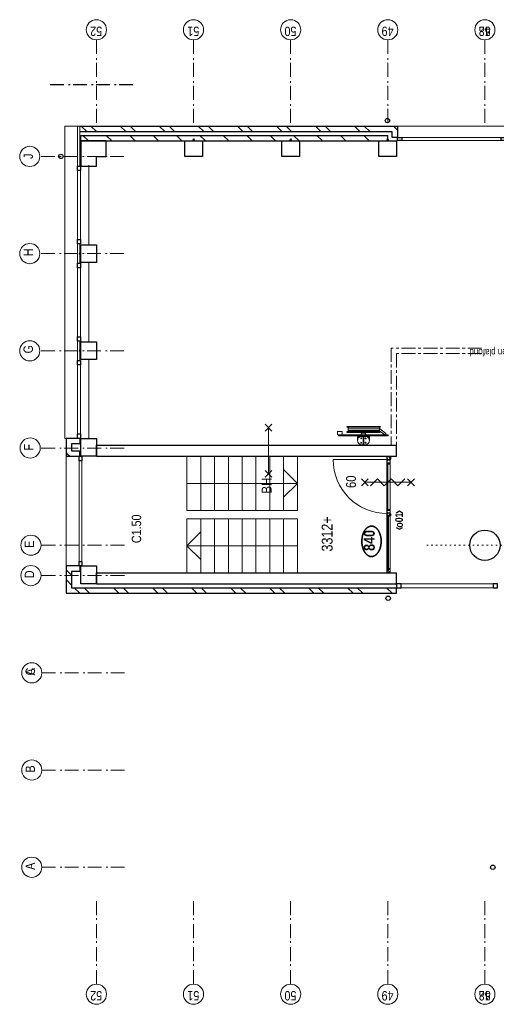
# Model space of a CAD drawing. Header units: millimetres. Extents: x 164327 to 368283, y 131426 to 274001.
# Tile 54 of 160: x 283447 to 292084, y 170721 to 188548. Entities that reach past the tile are written whole.
import ezdxf
from ezdxf.enums import TextEntityAlignment as Align

# ---------------------------------------------------------------- set-up
doc = ezdxf.new("R2010")
doc.units = ezdxf.units.MM
doc.header["$LTSCALE"] = 400
doc.header["$PDMODE"] = 3
doc.header["$PDSIZE"] = 15
for name, pattern in [('STYLE_05', [0.208282, 0.069427, -0.138855]), ('STYLE_06', [1.041641, 0.625, -0.208282, 0.069427, -0.138931]), ('STYLE_19', [1, 0.625, -0.125, 0.125, -0.125])]:
    doc.linetypes.add(name, pattern=pattern)
for name, color, linetype, lineweight in [('BA-Brandveiligheid', 7, 'Continuous', 15), ('Buitenkozijnen', 140, 'Continuous', 15), ('Detailaanduiding', 5, 'Continuous', 70), ('Kozijnmerken', 43, 'Continuous', 9), ('Lijn-stramien', 5, 'STYLE_06', 9), ('mat-baksteen', 5, 'Continuous', 25), ('mat-beton (ihwg)', 5, 'Continuous', 25), ('mat-glas-vert', 5, 'Continuous', 15), ('mat-kalkzandsteen', 5, 'Continuous', 25), ('MAT-kit', 140, 'Continuous', 5), ('mat-kunststof', 43, 'Continuous', 9), ('mat-staal', 5, 'Continuous', 25), ('None', 7, 'Continuous', 9), ('Ruimtenummers', 5, 'Continuous', 25), ('Tekst', 140, 'Continuous', 15), ('~None', 5, 'Continuous', 9)]:
    doc.layers.add(name, color=color, linetype=linetype, lineweight=lineweight)
doc.styles.add('Abadi MT Condensed Light', font='txt', dxfattribs={"height": 176.388889})
doc.styles.add('Arial Narrow', font='ARIALN.TTF', dxfattribs={"height": 222.25})
doc.styles.add('Arial Narrow (bold)', font='ARIALNB.TTF', dxfattribs={"height": 172.861111})
doc.styles.get("Standard").update_dxf_attribs({"font": 'arial.ttf'})

# ---------------------------------------------------------------- blocks, each defined once
blk = doc.blocks.new('*X310')
at = {"layer": 'None', "lineweight": 5}
blk.add_line((-9789, 34850), (-10769, 34850), dxfattribs=at)
blk = doc.blocks.new('*U311')
at = {"layer": 'mat-kunststof', "lineweight": 9}
blk.add_lwpolyline([(-10809, 34830), (-10799, 34830), (-10799, 34860), (-10809, 34860)], close=True, dxfattribs=at)
at = {"layer": 'None', "lineweight": 9}
blk.add_lwpolyline([(-10809, 34830), (-10799, 34860), (-10809, 34860), (-10799, 34830)], dxfattribs=at)
blk = doc.blocks.new('*U312')
at = {"layer": 'MAT-kit', "color": 9, "linetype": 'Continuous', "lineweight": 5}
for points in [[(-10809, 34873), (-10804, 34871), (-10799, 34873), (-10799, 34867), (-10799, 34860), (-10804, 34860), (-10809, 34860), (-10809, 34867), (-10809, 34873)], [(-10809, 34818), (-10804, 34820), (-10799, 34818), (-10799, 34824), (-10799, 34830), (-10804, 34830), (-10809, 34830), (-10809, 34824), (-10809, 34818)]]:
    blk.add_open_spline(points, degree=2, knots=[0, 0, 0, 0.229184, 0.229184, 0.5027, 0.5027, 0.726485, 0.726485, 1, 1, 1], dxfattribs=at)
at = {"layer": 'None', "color": 7}
blk.add_blockref('*U311', (0, 0), dxfattribs=at)
blk = doc.blocks.new('jan404.129')
at = {"layer": 'None', "lineweight": 15, "flags": 128}
for points in [[(-10, 14.85), (-10, -24.79), (10, -24.79), (10, 14.85)], [(8.5, 13.35), (8.5, -23.29), (-8.5, -23.29), (-8.5, 13.35)]]:
    blk.add_lwpolyline(points, close=True, dxfattribs=at)
blk = doc.blocks.new('*U313')
at = {"layer": 'None', "color": 7, "linetype": 'Continuous', "lineweight": 15}
for p, q in [((-10798.9, 34873.5), (-10798.9, 34816.5)), ((-10731, 34875), (-10797.4, 34875)), ((-10797.4, 34873.5), (-10797.4, 34816.5)), ((-10749.5, 34873.5), (-10797.4, 34873.5)), ((-10797.4, 34816.5), (-10751, 34816.5)), ((-10797.4, 34815), (-10751, 34815)), ((-10751, 34816.5), (-10751, 34872)), ((-10731, 34873.5), (-10749.5, 34873.5)), ((-10749.5, 34816.5), (-10749.5, 34872)), ((-10749.5, 34872), (-10731, 34872))]:
    blk.add_line(p, q, dxfattribs=at)
for centre, start, end in [((-10797.4, 34873.5), 90, 180), ((-10797.4, 34816.5), 180, 270), ((-10749.5, 34872), 90, 180), ((-10751, 34816.5), 270, 0), ((-10731, 34873.5), 0, 90), ((-10731, 34873.5), 270, 0)]:
    blk.add_arc(centre, 1.5, start, end, dxfattribs=at)
at = {"layer": 'None', "linetype": 'Continuous', "lineweight": 5}
blk.add_point((-10798.9, 34840), dxfattribs=at)
at = {"layer": 'mat-staal', "color": 7, "xscale": -1, "rotation": 180}
blk.add_blockref('jan404.129', (-10738.9, 34829.9), dxfattribs=at)
blk = doc.blocks.new('*U314')
at = {"layer": 'None', "color": 7, "linetype": 'Continuous', "lineweight": 15}
for p, q in [((-8772, 34817), (-8771, 34818)), ((-8772, 34816), (-8772, 34817)), ((-8772, 34816), (-8771, 34815)), ((-8772, 34816), (-8772, 34816)), ((-8771, 34818), (-8770, 34818)), ((-8771, 34815), (-8770, 34815)), ((-8751, 34818), (-8770, 34818)), ((-8770, 34816), (-8751, 34816)), ((-8770, 34815), (-8739, 34815)), ((-8759, 34867), (-8758, 34868)), ((-8759, 34866), (-8759, 34867)), ((-8759, 34866), (-8759, 34834)), ((-8759, 34834), (-8759, 34823)), ((-8759, 34823), (-8758, 34822)), ((-8759, 34823), (-8759, 34823)), ((-8758, 34868), (-8757, 34868)), ((-8758, 34822), (-8757, 34822)), ((-8749, 34868), (-8757, 34868)), ((-8749, 34866), (-8757, 34866)), ((-8757, 34866), (-8757, 34834)), ((-8757, 34834), (-8757, 34823)), ((-8757, 34823), (-8751, 34823)), ((-8757, 34822), (-8751, 34822)), ((-8750, 34823), (-8751, 34823)), ((-8751, 34822), (-8750, 34822)), ((-8750, 34818), (-8751, 34818)), ((-8750, 34817), (-8751, 34816)), ((-8751, 34816), (-8739, 34816)), ((-8749, 34823), (-8750, 34823)), ((-8750, 34822), (-8750, 34821)), ((-8750, 34822), (-8750, 34822)), ((-8750, 34821), (-8749, 34821)), ((-8750, 34819), (-8750, 34818)), ((-8749, 34819), (-8750, 34819)), ((-8750, 34818), (-8750, 34818)), ((-8749, 34817), (-8750, 34817)), ((-8749, 34874), (-8748, 34875)), ((-8749, 34873), (-8749, 34874)), ((-8749, 34873), (-8749, 34868)), ((-8748, 34867), (-8749, 34866)), ((-8748, 34822), (-8749, 34823)), ((-8749, 34821), (-8749, 34820)), ((-8749, 34820), (-8749, 34819)), ((-8749, 34820), (-8749, 34820)), ((-8749, 34819), (-8749, 34819)), ((-8748, 34818), (-8749, 34817)), ((-8748, 34875), (-8747, 34875)), ((-8747, 34868), (-8748, 34867)), ((-8748, 34867), (-8748, 34867)), ((-8748, 34822), (-8748, 34822)), ((-8748, 34821), (-8748, 34822)), ((-8747, 34820), (-8748, 34821)), ((-8747, 34820), (-8748, 34819)), ((-8748, 34819), (-8748, 34818)), ((-8748, 34818), (-8748, 34818)), ((-8739, 34875), (-8747, 34875)), ((-8747, 34873), (-8747, 34868)), ((-8739, 34873), (-8747, 34873)), ((-8710, 34875), (-8739, 34875)), ((-8710, 34873), (-8739, 34873)), ((-8739, 34816), (-8710, 34816)), ((-8739, 34815), (-8710, 34815)), ((-8710, 34875), (-8709, 34874)), ((-8710, 34875), (-8710, 34875)), ((-8710, 34834), (-8710, 34873)), ((-8710, 34816), (-8710, 34834)), ((-8709, 34816), (-8710, 34815)), ((-8710, 34815), (-8710, 34815)), ((-8709, 34874), (-8709, 34873)), ((-8709, 34834), (-8709, 34873)), ((-8709, 34816), (-8709, 34834)), ((-8709, 34816), (-8709, 34816))]:
    blk.add_line(p, q, dxfattribs=at)
blk = doc.blocks.new('*U315')
at = {"layer": 'None', "linetype": 'Continuous', "lineweight": 5}
blk.add_point((-8737, 34815), dxfattribs=at)
at = {"layer": 'None', "color": 7}
blk.add_blockref('*U314', (0, 0), dxfattribs=at)
blk = doc.blocks.new('*U316')
at = {"layer": 'None', "color": 7, "linetype": 'Continuous', "lineweight": 15}
for p, q in [((-8839, 34874), (-8838, 34875)), ((-8755, 34875), (-8839, 34875)), ((-8839, 34873), (-8839, 34874)), ((-8839, 34873), (-8839, 34873)), ((-8838, 34872), (-8839, 34873)), ((-8775, 34873), (-8839, 34873)), ((-8838, 34875), (-8837, 34875)), ((-8837, 34872), (-8838, 34872)), ((-8819, 34875), (-8837, 34875)), ((-8819, 34873), (-8837, 34873)), ((-8837, 34872), (-8819, 34872)), ((-8837, 34815), (-8778, 34815)), ((-8819, 34873), (-8818, 34873)), ((-8819, 34872), (-8819, 34854)), ((-8819, 34854), (-8819, 34816)), ((-8819, 34816), (-8818, 34815)), ((-8819, 34816), (-8819, 34816)), ((-8818, 34873), (-8817, 34872)), ((-8818, 34873), (-8818, 34873)), ((-8818, 34815), (-8817, 34815)), ((-8817, 34872), (-8817, 34854)), ((-8817, 34854), (-8817, 34816)), ((-8817, 34816), (-8778, 34816)), ((-8778, 34872), (-8777, 34872)), ((-8778, 34871), (-8778, 34872)), ((-8778, 34870), (-8778, 34871)), ((-8778, 34870), (-8778, 34869)), ((-8778, 34869), (-8778, 34868)), ((-8778, 34868), (-8777, 34868)), ((-8778, 34823), (-8777, 34823)), ((-8778, 34823), (-8778, 34823)), ((-8778, 34822), (-8778, 34823)), ((-8778, 34816), (-8778, 34822)), ((-8777, 34816), (-8778, 34815)), ((-8778, 34815), (-8778, 34815)), ((-8777, 34873), (-8776, 34873)), ((-8777, 34872), (-8777, 34873)), ((-8777, 34871), (-8776, 34871)), ((-8777, 34870), (-8777, 34871)), ((-8777, 34870), (-8777, 34870)), ((-8777, 34869), (-8777, 34870)), ((-8777, 34869), (-8777, 34869)), ((-8776, 34869), (-8777, 34869)), ((-8777, 34868), (-8777, 34867)), ((-8777, 34867), (-8776, 34867)), ((-8777, 34823), (-8768, 34823)), ((-8777, 34822), (-8768, 34822)), ((-8777, 34816), (-8777, 34822)), ((-8777, 34816), (-8777, 34816)), ((-8776, 34873), (-8775, 34873)), ((-8776, 34872), (-8775, 34872)), ((-8776, 34871), (-8776, 34872)), ((-8776, 34868), (-8776, 34869)), ((-8775, 34868), (-8776, 34868)), ((-8776, 34867), (-8775, 34866)), ((-8775, 34873), (-8755, 34873)), ((-8775, 34872), (-8775, 34872)), ((-8775, 34872), (-8755, 34872)), ((-8775, 34868), (-8775, 34868)), ((-8768, 34868), (-8775, 34868)), ((-8768, 34866), (-8775, 34866)), ((-8768, 34868), (-8767, 34867)), ((-8768, 34868), (-8768, 34868)), ((-8768, 34854), (-8768, 34866)), ((-8768, 34823), (-8768, 34854)), ((-8767, 34823), (-8768, 34822)), ((-8768, 34822), (-8768, 34822)), ((-8767, 34867), (-8767, 34866)), ((-8767, 34854), (-8767, 34866)), ((-8767, 34823), (-8767, 34854)), ((-8767, 34823), (-8767, 34823)), ((-8755, 34875), (-8755, 34875)), ((-8754, 34874), (-8755, 34875)), ((-8754, 34873), (-8755, 34872)), ((-8755, 34872), (-8755, 34872)), ((-8754, 34873), (-8754, 34874)), ((-8754, 34873), (-8754, 34873))]:
    blk.add_line(p, q, dxfattribs=at)
at = {"layer": 'mat-staal', "color": 7, "xscale": -1, "rotation": 180}
blk.add_blockref('jan404.129', (-8829, 34830), dxfattribs=at)
blk = doc.blocks.new('*U317')
at = {"layer": 'None'}
blk.add_blockref('*U316', (0, 0), dxfattribs=at)
blk = doc.blocks.new('*U318')
at = {"layer": 'mat-kunststof', "lineweight": 9}
blk.add_lwpolyline([(-8699, 34830), (-8709, 34830), (-8709, 34860), (-8699, 34860)], close=True, dxfattribs=at)
at = {"layer": 'None', "lineweight": 9}
blk.add_lwpolyline([(-8699, 34830), (-8709, 34860), (-8699, 34860), (-8709, 34830)], dxfattribs=at)
blk = doc.blocks.new('*U319')
at = {"layer": 'MAT-kit', "color": 9, "linetype": 'Continuous', "lineweight": 5}
for points in [[(-8699, 34873), (-8704, 34871), (-8709, 34873), (-8709, 34867), (-8709, 34860), (-8704, 34860), (-8699, 34860), (-8699, 34867), (-8699, 34873)], [(-8699, 34818), (-8704, 34820), (-8709, 34818), (-8709, 34824), (-8709, 34830), (-8704, 34830), (-8699, 34830), (-8699, 34824), (-8699, 34818)]]:
    blk.add_open_spline(points, degree=2, knots=[0, 0, 0, 0.229184, 0.229184, 0.5027, 0.5027, 0.726485, 0.726485, 1, 1, 1], dxfattribs=at)
at = {"layer": 'None', "color": 7}
blk.add_blockref('*U318', (0, 0), dxfattribs=at)
blk = doc.blocks.new('*U320')
at = {"layer": 'None', "color": 7, "linetype": 'Continuous', "lineweight": 15}
for p, q in [((-9784, 34874), (-9783, 34875)), ((-9784, 34873), (-9784, 34874)), ((-9784, 34873), (-9783, 34872)), ((-9784, 34873), (-9784, 34873)), ((-9784, 34873), (-9754, 34873)), ((-9783, 34875), (-9782, 34875)), ((-9783, 34872), (-9782, 34872)), ((-9782, 34875), (-9754, 34875)), ((-9782, 34873), (-9764, 34873)), ((-9764, 34872), (-9782, 34872)), ((-9763, 34873), (-9764, 34873)), ((-9764, 34834), (-9764, 34872)), ((-9764, 34816), (-9764, 34834)), ((-9764, 34816), (-9763, 34815)), ((-9764, 34816), (-9764, 34816)), ((-9763, 34873), (-9763, 34873)), ((-9762, 34872), (-9763, 34873)), ((-9763, 34815), (-9762, 34815)), ((-9754, 34815), (-9763, 34815)), ((-9762, 34834), (-9762, 34872)), ((-9762, 34816), (-9762, 34834)), ((-9754, 34816), (-9762, 34816)), ((-9754, 34875), (-9740, 34875)), ((-9754, 34873), (-9740, 34873)), ((-9736, 34816), (-9754, 34816)), ((-9717, 34815), (-9754, 34815)), ((-9739, 34875), (-9740, 34875)), ((-9740, 34873), (-9740, 34868)), ((-9740, 34868), (-9740, 34867)), ((-9740, 34867), (-9739, 34867)), ((-9740, 34821), (-9739, 34822)), ((-9740, 34820), (-9740, 34821)), ((-9740, 34820), (-9740, 34819)), ((-9740, 34819), (-9739, 34818)), ((-9739, 34874), (-9739, 34875)), ((-9738, 34873), (-9739, 34874)), ((-9739, 34867), (-9738, 34866)), ((-9739, 34822), (-9738, 34823)), ((-9739, 34822), (-9739, 34822)), ((-9739, 34818), (-9738, 34817)), ((-9739, 34818), (-9739, 34818)), ((-9738, 34873), (-9738, 34868)), ((-9738, 34868), (-9730, 34868)), ((-9738, 34866), (-9730, 34866)), ((-9738, 34823), (-9737, 34823)), ((-9737, 34822), (-9738, 34821)), ((-9738, 34821), (-9738, 34820)), ((-9738, 34821), (-9738, 34821)), ((-9738, 34820), (-9738, 34819)), ((-9738, 34820), (-9738, 34820)), ((-9738, 34819), (-9737, 34818)), ((-9738, 34819), (-9738, 34819)), ((-9738, 34819), (-9738, 34819)), ((-9738, 34817), (-9737, 34817)), ((-9737, 34823), (-9736, 34823)), ((-9737, 34822), (-9737, 34822)), ((-9736, 34822), (-9737, 34822)), ((-9737, 34818), (-9736, 34818)), ((-9737, 34818), (-9737, 34818)), ((-9737, 34817), (-9736, 34816)), ((-9730, 34823), (-9736, 34823)), ((-9730, 34822), (-9736, 34822)), ((-9736, 34818), (-9717, 34818)), ((-9717, 34816), (-9736, 34816)), ((-9735, 34875), (-9734, 34875)), ((-9735, 34874), (-9735, 34875)), ((-9735, 34873), (-9735, 34874)), ((-9735, 34873), (-9735, 34872)), ((-9735, 34873), (-9735, 34873)), ((-9735, 34872), (-9734, 34872)), ((-9734, 34875), (-9659, 34875)), ((-9714, 34873), (-9734, 34873)), ((-9714, 34872), (-9734, 34872)), ((-9729, 34868), (-9730, 34868)), ((-9730, 34866), (-9730, 34834)), ((-9730, 34834), (-9730, 34823)), ((-9729, 34822), (-9730, 34822)), ((-9729, 34867), (-9729, 34868)), ((-9728, 34866), (-9729, 34867)), ((-9729, 34823), (-9729, 34822)), ((-9728, 34823), (-9729, 34823)), ((-9728, 34866), (-9728, 34834)), ((-9728, 34834), (-9728, 34823)), ((-9722, 34868), (-9722, 34867)), ((-9721, 34868), (-9722, 34868)), ((-9722, 34867), (-9722, 34866)), ((-9722, 34854), (-9722, 34866)), ((-9722, 34823), (-9722, 34854)), ((-9722, 34823), (-9722, 34822)), ((-9722, 34823), (-9722, 34823)), ((-9722, 34822), (-9721, 34822)), ((-9721, 34868), (-9714, 34868)), ((-9721, 34866), (-9714, 34866)), ((-9721, 34854), (-9721, 34866)), ((-9721, 34823), (-9721, 34854)), ((-9712, 34823), (-9721, 34823)), ((-9712, 34822), (-9721, 34822)), ((-9716, 34818), (-9717, 34818)), ((-9716, 34815), (-9717, 34815)), ((-9716, 34817), (-9716, 34818)), ((-9715, 34816), (-9716, 34817)), ((-9716, 34816), (-9716, 34815)), ((-9715, 34816), (-9716, 34816)), ((-9714, 34873), (-9714, 34873)), ((-9713, 34873), (-9714, 34873)), ((-9714, 34873), (-9659, 34873)), ((-9714, 34872), (-9714, 34872)), ((-9713, 34872), (-9714, 34872)), ((-9714, 34868), (-9713, 34868)), ((-9714, 34868), (-9714, 34868)), ((-9714, 34867), (-9714, 34866)), ((-9713, 34867), (-9714, 34867)), ((-9712, 34872), (-9713, 34873)), ((-9713, 34871), (-9713, 34872)), ((-9713, 34871), (-9713, 34871)), ((-9713, 34870), (-9713, 34871)), ((-9712, 34870), (-9713, 34870)), ((-9713, 34869), (-9712, 34870)), ((-9713, 34869), (-9713, 34869)), ((-9713, 34869), (-9713, 34869)), ((-9713, 34868), (-9713, 34869)), ((-9712, 34868), (-9713, 34867)), ((-9711, 34872), (-9712, 34872)), ((-9711, 34868), (-9712, 34868)), ((-9712, 34823), (-9712, 34823)), ((-9711, 34823), (-9712, 34823)), ((-9712, 34816), (-9712, 34822)), ((-9712, 34816), (-9712, 34815)), ((-9712, 34816), (-9712, 34816)), ((-9712, 34815), (-9711, 34815)), ((-9711, 34871), (-9711, 34872)), ((-9711, 34870), (-9711, 34871)), ((-9711, 34870), (-9711, 34869)), ((-9711, 34869), (-9711, 34868)), ((-9711, 34822), (-9711, 34823)), ((-9711, 34816), (-9711, 34822)), ((-9660, 34816), (-9711, 34816)), ((-9660, 34815), (-9711, 34815)), ((-9680, 34873), (-9680, 34872)), ((-9680, 34873), (-9680, 34873)), ((-9679, 34873), (-9680, 34873)), ((-9680, 34872), (-9680, 34854)), ((-9680, 34854), (-9680, 34816)), ((-9679, 34816), (-9680, 34815)), ((-9680, 34815), (-9680, 34815)), ((-9679, 34875), (-9660, 34875)), ((-9679, 34873), (-9660, 34873)), ((-9660, 34872), (-9679, 34872)), ((-9679, 34872), (-9679, 34854)), ((-9679, 34854), (-9679, 34816)), ((-9679, 34816), (-9679, 34816)), ((-9660, 34875), (-9660, 34875)), ((-9659, 34874), (-9660, 34875)), ((-9660, 34872), (-9659, 34873)), ((-9660, 34872), (-9660, 34872)), ((-9659, 34873), (-9659, 34874)), ((-9659, 34873), (-9659, 34873))]:
    blk.add_line(p, q, dxfattribs=at)
at = {"layer": 'None', "linetype": 'Continuous', "lineweight": 5}
blk.add_point((-9756, 34815), dxfattribs=at)
at = {"layer": 'mat-staal', "color": 7, "rotation": 180}
for p in [(-9774, 34830), (-9669, 34830)]:
    blk.add_blockref('jan404.129', p, dxfattribs=at)
blk = doc.blocks.new('*U321')
at = {"layer": 'mat-glas-vert', "color": 140, "lineweight": 15}
for points in [[(-9789, 34848), (-10769, 34848), (-10769, 34856), (-9789, 34856)], [(-9772, 34858), (-10739, 34858), (-10739, 34868), (-9772, 34868)], [(-8829, 34858), (-9671, 34858), (-9671, 34868), (-8829, 34868)]]:
    blk.add_lwpolyline(points, close=True, dxfattribs=at)
at = {"layer": 'None', "color": 43, "linetype": 'Continuous', "lineweight": 9}
blk.add_line((-8759, 34873), (-8759, 35850), dxfattribs=at)
at = {"layer": 'None', "lineweight": 9}
blk.add_lwpolyline([(-10799, 34815), (-10799, 34875), (-8709, 34875), (-8709, 34815)], close=True, dxfattribs=at)
at = {"layer": 'None', "color": 43, "linetype": 'Continuous', "lineweight": 9}
blk.add_arc((-8759, 34874), 976, 89.9877, 180.0459, dxfattribs=at)
at = {"layer": 'mat-glas-vert', "color": 140}
blk.add_blockref('*X310', (0, 0), dxfattribs=at)
at = {"layer": 'mat-staal', "color": 7}
for name in ['*U312', '*U319']:
    blk.add_blockref(name, (0, 0), dxfattribs=at)
at = {"layer": 'None', "color": 7}
for name in ['*U313', '*U320', '*U317', '*U315']:
    blk.add_blockref(name, (0, 0), dxfattribs=at)
blk = doc.blocks.new('060min zelfsluitend Y')
at = {"layer": 'BA-Brandveiligheid', "color": 7, "linetype": 'Continuous', "lineweight": 15}
for p, q in [((-62, 477), (62, 353)), ((62, 477), (-62, 353)), ((-62, -484), (62, -360)), ((62, -484), (-62, -360))]:
    blk.add_line(p, q, dxfattribs=at)
at = {"layer": 'None', "color": 7, "linetype": 'Continuous', "lineweight": 15}
for p, q in [((0, -422), (0, 415)), ((62, 185), (-62, 309)), ((62, 185), (-62, 62)), ((62, -62), (-62, 62)), ((62, -62), (-62, -185)), ((62, -309), (-62, -185))]:
    blk.add_line(p, q, dxfattribs=at)
at = {"layer": 'BA-Brandveiligheid', "color": 43, "insert": (-103, 753), "char_height": 177.8, "attachment_point": 1, "style": 'Arial Narrow'}
blk.add_mtext('60', dxfattribs=at)
blk = doc.blocks.new('Kolom hoek 330x330')
at = {"layer": 'mat-beton (ihwg)', "lineweight": 25, "flags": 128}
blk.add_lwpolyline([(-175, 0), (0, 0), (0, -175), (280, -175), (280, 280), (-175, 280)], close=True, dxfattribs=at)
blk = doc.blocks.new('Kolom O 550')
at = {"layer": 'mat-beton (ihwg)', "lineweight": 25}
blk.add_circle((0, 0), 275, dxfattribs=at)
blk = doc.blocks.new('*X907')
at = {"layer": 'None', "lineweight": 9}
for p, q in [((-11029, 40590), (-10929, 40690)), ((-10852, 40590), (-10752, 40690))]:
    blk.add_line(p, q, dxfattribs=at)
blk = doc.blocks.new('*X908')
at = {"layer": 'None', "lineweight": 9}
for p, q in [((-11179, 40440), (-11079, 40540)), ((-11179, 40263), (-11079, 40363)), ((-11179, 39733), (-11079, 39833)), ((-11179, 39556), (-11079, 39656)), ((-11179, 39026), (-11079, 39126)), ((-11179, 38849), (-11079, 38949)), ((-11179, 38319), (-11079, 38419)), ((-11179, 38142), (-11079, 38242)), ((-11179, 37611), (-11079, 37711)), ((-11179, 37435), (-11079, 37535)), ((-11179, 36904), (-11079, 37004)), ((-11179, 36728), (-11079, 36828)), ((-11179, 36197), (-11079, 36297)), ((-11179, 36021), (-11079, 36121)), ((-11179, 35490), (-11079, 35590)), ((-11179, 35314), (-11079, 35414)), ((-11179, 34783), (-11079, 34883)), ((-11086, 34700), (-11079, 34707))]:
    blk.add_line(p, q, dxfattribs=at)
blk = doc.blocks.new('*X909')
at = {"layer": 'None', "lineweight": 9}
blk.add_line((-8665, 40656), (-8631, 40690), dxfattribs=at)
blk = doc.blocks.new('*X910')
at = {"layer": 'None', "lineweight": 9}
blk.add_line((-8699, 40622), (-8665, 40656), dxfattribs=at)
blk = doc.blocks.new('*X911')
at = {"layer": 'None', "lineweight": 9}
for p, q in [((-2989, 40286), (-2889, 40386)), ((-2989, 39862), (-2889, 39962)), ((-2989, 39437), (-2889, 39537)), ((-2989, 39013), (-2889, 39113)), ((-2989, 38589), (-2889, 38689)), ((-2989, 38165), (-2889, 38265)), ((-2989, 37740), (-2889, 37840)), ((-2989, 37316), (-2889, 37416)), ((-2989, 36892), (-2889, 36992)), ((-2989, 36468), (-2889, 36568)), ((-2989, 36043), (-2889, 36143)), ((-2989, 35619), (-2889, 35719)), ((-2989, 35195), (-2889, 35295)), ((-2900, 34860), (-2889, 34871))]:
    blk.add_line(p, q, dxfattribs=at)
blk = doc.blocks.new('*X912')
at = {"layer": 'None', "lineweight": 9}
for p, q in [((-2819, 40315), (-2719, 40415)), ((-2819, 40138), (-2719, 40238)), ((-2819, 39607), (-2719, 39707)), ((-2819, 39431), (-2719, 39531)), ((-2819, 38900), (-2719, 39000)), ((-2819, 38724), (-2719, 38824)), ((-2819, 38193), (-2719, 38293)), ((-2819, 38017), (-2719, 38117)), ((-2819, 37486), (-2719, 37586)), ((-2819, 37310), (-2719, 37410)), ((-2819, 36779), (-2719, 36879)), ((-2819, 36603), (-2719, 36703)), ((-2819, 36072), (-2719, 36172)), ((-2819, 35896), (-2719, 35996)), ((-2819, 35365), (-2719, 35465)), ((-2819, 35188), (-2719, 35288)), ((-2755, 34721), (-2719, 34758))]:
    blk.add_line(p, q, dxfattribs=at)
blk = doc.blocks.new('Gevelpui best 1410 (2D)')
at = {"layer": 'Buitenkozijnen', "lineweight": 15}
for p, q in [((-260, 0), (-260, -1410)), ((-260, 0), (-210, 0)), ((-210, 0), (-210, -1410)), ((-260, -1410), (-210, -1410))]:
    blk.add_line(p, q, dxfattribs=at)
at = {"layer": 'Buitenkozijnen', "color": 92, "lineweight": 25}
for points in [[(-260, 0), (-210, 0), (-210, -80), (-260, -80)], [(-260, -1330), (-210, -1330), (-210, -1410), (-260, -1410)]]:
    blk.add_lwpolyline(points, close=True, dxfattribs=at)
at = {"layer": 'None', "color": 43, "linetype": 'Continuous', "lineweight": 9}
blk.add_line((-410, 15), (-410, -1425), dxfattribs=at)
blk = doc.blocks.new('*U243')
at = {"layer": 'Buitenkozijnen', "lineweight": 15}
for p, q in [((0, 25), (1985, 25)), ((0, -25), (0, 25)), ((1985, -25), (1985, 25)), ((0, -25), (1985, -25))]:
    blk.add_line(p, q, dxfattribs=at)
blk = doc.blocks.new('Gevelpui best 1985')
at = {"layer": 'Buitenkozijnen', "color": 43, "lineweight": 9}
blk.add_line((0, 260), (1985, 260), dxfattribs=at)
at = {"layer": 'Buitenkozijnen', "color": 92, "lineweight": 25}
for points in [[(0, -25), (0, 25), (80, 25), (80, -25)], [(1905, -25), (1905, 25), (1985, 25), (1985, -25)]]:
    blk.add_lwpolyline(points, close=True, dxfattribs=at)
at = {"layer": 'Buitenkozijnen'}
blk.add_blockref('*U243', (0, 0), dxfattribs=at)
blk = doc.blocks.new('*X953')
at = {"layer": 'None', "lineweight": 9}
blk.add_line((-2792, 34685), (-2755, 34721), dxfattribs=at)
blk = doc.blocks.new('*U200')
at = {"layer": 'Buitenkozijnen', "lineweight": 15}
for p, q in [((-10, 0), (-10, -1960)), ((-10, 0), (40, 0)), ((40, 0), (40, -1960)), ((-10, -1960), (40, -1960))]:
    blk.add_line(p, q, dxfattribs=at)
blk = doc.blocks.new('Gevelpui best 1960')
at = {"layer": 'Buitenkozijnen', "color": 43, "lineweight": 9}
blk.add_line((250, 0), (250, -1960), dxfattribs=at)
at = {"layer": 'Buitenkozijnen', "color": 92, "lineweight": 25}
for points in [[(-10, 0), (40, 0), (40, -80), (-10, -80)], [(-10, -1880), (40, -1880), (40, -1960), (-10, -1960)]]:
    blk.add_lwpolyline(points, close=True, dxfattribs=at)
at = {"layer": 'Buitenkozijnen'}
blk.add_blockref('*U200', (0, 0), dxfattribs=at)
blk = doc.blocks.new('*U983')
at = {"layer": 'Buitenkozijnen', "lineweight": 15}
for p, q in [((-11079, 34700), (-11009, 34700)), ((-11079, 32870), (-11079, 34700)), ((-11009, 32870), (-11009, 34700)), ((-11079, 32870), (-11009, 32870))]:
    blk.add_line(p, q, dxfattribs=at)
blk = doc.blocks.new('*U984')
at = {"layer": 'Buitenkozijnen', "color": 92, "lineweight": 25}
for points in [[(-11009, 34700), (-11079, 34700), (-11079, 34617), (-11009, 34617)], [(-11009, 32953), (-11079, 32953), (-11079, 32870), (-11009, 32870)]]:
    blk.add_lwpolyline(points, close=True, dxfattribs=at)
at = {"layer": 'Buitenkozijnen'}
blk.add_blockref('*U983', (0, 0), dxfattribs=at)
blk = doc.blocks.new('HWA')
at = {"layer": 'None', "color": 92, "linetype": 'Continuous', "lineweight": 25}
blk.add_circle((0, -74), 40, dxfattribs=at)
blk = doc.blocks.new('Kolom 280x320')
at = {"layer": 'mat-beton (ihwg)', "lineweight": 25}
blk.add_lwpolyline([(-300, 160), (-20, 160), (-20, -160), (-300, -160)], close=True, dxfattribs=at)
at = {"layer": 'None', "color": 92, "linetype": 'Continuous', "lineweight": 5}
blk.add_point((0, 0), dxfattribs=at)
blk = doc.blocks.new('*U77')
at = {"layer": 'None', "color": 140, "linetype": 'Continuous', "lineweight": 15, "flags": 128}
blk.add_lwpolyline([(-21, 110), (59, 110), (59, 107, -0.391021), (53, 100), (-1, 96, 0.391021), (-12, 83), (-12, -83, 0.391021), (-1, -96), (53, -100, -0.391021), (59, -107), (59, -110), (-21, -110)], format="xyb", close=True, dxfattribs=at)
blk = doc.blocks.new('*U78')
at = {"layer": 'None', "color": 253, "linetype": 'Continuous', "lineweight": 5}
for p, q in [((96.625, -278), (96.625, 266)), ((125.704, -278), (125.704, 266)), ((50.42, -31.849), (50.42, 29))]:
    blk.add_line(p, q, dxfattribs=at)
at = {"layer": 'None', "color": 140, "linetype": 'Continuous', "lineweight": 15}
for p, q in [((50.42, 29), (1.453, 57.31)), ((0, -61), (50.42, -31.849))]:
    blk.add_line(p, q, dxfattribs=at)
at = {"layer": 'None', "color": 92, "linetype": 'Continuous', "lineweight": 25}
for points in [[(60.916, 296), (76.476, 296), (76.476, -300), (60.916, -300)], [(154.785, 296), (171.344, 296), (171.344, -302), (154.785, -302)]]:
    blk.add_lwpolyline(points, close=True, dxfattribs=at)
at = {"layer": 'None', "color": 253, "linetype": 'Continuous', "lineweight": 5}
blk.add_lwpolyline([(50.929, 18), (60.916, 18), (60.916, -18), (50.929, -18)], close=True, dxfattribs=at)
for points, knots in [([(96.866, 264), (96.866, 268.997), (93.792, 272.9335), (90.718, 276.87), (85.875, 278.0735), (81.032, 279.277), (76.476, 277.238)], [0, 0, 0, 0.3335495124, 0.3335495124, 0.6668288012, 0.6668288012, 1, 1, 1]), ([(125.825, 264), (125.825, 267.886), (123.8855, 271.2505), (121.946, 274.615), (118.586, 276.5575), (115.226, 278.5), (107.466, 278.5), (104.106, 276.5575), (100.746, 274.615), (98.806, 271.2505), (96.866, 267.886), (96.866, 264)], [0, 0, 0, 0.1667696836, 0.1667696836, 0.3334232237, 0.3334232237, 0.4999946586, 0.6665660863, 0.6665660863, 0.833226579, 0.833226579, 1, 1, 1]), ([(154.785, 264), (154.785, 267.886), (152.845, 271.2505), (150.905, 274.615), (147.5455, 276.5575), (144.186, 278.5), (140.306, 278.5), (136.426, 278.5), (133.066, 276.5575), (129.706, 274.615), (127.7655, 271.2505), (125.825, 267.886), (125.825, 264)], [0, 0, 0, 0.1667729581, 0.1667729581, 0.3334246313, 0.3334246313, 0.4999853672, 0.4999853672, 0.666556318, 0.666556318, 0.8332233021, 0.8332233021, 1, 1, 1]), ([(76.477, -291.432), (81.039, -293.343), (85.8175, -292.072), (90.596, -290.801), (93.6105, -286.876), (96.625, -282.951), (96.625, -278)], [0, 0, 0, 0.333165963, 0.333165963, 0.6664584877, 0.6664584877, 1, 1, 1]), ([(96.625, -278), (96.625, -281.901), (98.573, -285.2795), (100.521, -288.658), (103.895, -290.609), (107.269, -292.56), (111.165, -292.56), (115.061, -292.56), (118.435, -290.609), (121.809, -288.658), (123.7565, -285.2795), (125.704, -281.901), (125.704, -278)], [0, 0, 0, 0.1667545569, 0.1667545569, 0.3334268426, 0.3334268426, 0.5000053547, 0.5000053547, 0.6665838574, 0.6665838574, 0.8332491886, 0.8332491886, 1, 1, 1]), ([(125.704, -278), (125.704, -281.901), (127.6525, -285.2795), (129.601, -288.658), (132.975, -290.609), (136.349, -292.56), (140.245, -292.56), (144.141, -292.56), (147.5145, -290.609), (150.888, -288.658), (152.836, -285.2795), (154.784, -281.901), (154.784, -278)], [0, 0, 0, 0.1667578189, 0.1667578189, 0.3334365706, 0.3334365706, 0.5000146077, 0.5000146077, 0.6665824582, 0.6665824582, 0.8332459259, 0.8332459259, 1, 1, 1])]:
    blk.add_open_spline(points, degree=2, knots=knots, dxfattribs=at)
blk = doc.blocks.new('BSH')
at = {"layer": 'None', "color": 140, "linetype": 'Continuous', "lineweight": 15}
for p, q in [((-159.8585, -36.7557), (-159.8585, 32.756)), ((-80, -6.8893), (-80, 2.8892)), ((0, -61), (0, 111.155))]:
    blk.add_line(p, q, dxfattribs=at)
at = {"layer": 'None', "color": 253, "linetype": 'Continuous', "lineweight": 5}
for p, q in [((27.7468, -383.0008), (105.0969, -276.5164)), ((130.6676, -289.4337), (48.7568, -402.0618)), ((135.277, -233.0824), (136.142, -233.8294))]:
    blk.add_line(p, q, dxfattribs=at)
at = {"layer": 'None', "color": 140, "linetype": 'Continuous', "lineweight": 15}
for points in [[(0, 448), (20, 448), (20, -452), (0, -452)], [(20, 469.75), (82, 469.75), (82, 382.75), (20, 382.75)], [(-160, 2.8892), (-9, 2.8892), (-9, -6.8893), (-160, -6.8893)]]:
    blk.add_lwpolyline(points, close=True, dxfattribs=at)
at = {"layer": 'None', "color": 8, "linetype": 'Continuous', "lineweight": 5}
for centre in [(-124, 37.275), (-44.5, 38.775), (-124, -41.275), (-45, -41.275)]:
    blk.add_circle(centre, 8.5, dxfattribs=at)
at = {"layer": 'None', "color": 140, "linetype": 'Continuous', "lineweight": 15}
for centre, start, end in [((-80, 28), 90, 180), ((-80, -32), 180, 270)]:
    blk.add_arc(centre, 80, start, end, dxfattribs=at)
at = {"layer": 'None', "color": 9, "linetype": 'Continuous', "lineweight": 5}
blk.add_arc((38.2528, -392.5302), 14.18399, 137.790600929, 325.770923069, dxfattribs=at)
at = {"layer": 'None', "color": 92, "linetype": 'Continuous', "lineweight": 25}
for points, knots in [([(-11.70075, 86.5025), (-12.2626, 89.0317), (-14.0137, 90.9408), (-15.7648, 92.8499), (-18.23575, 93.6275), (-20.7067, 94.4051), (-23.236, 93.84325), (-25.7653, 93.2814), (-27.67445, 91.53015), (-29.5836, 89.7789), (-30.36125, 87.3079), (-31.1389, 84.8369), (-30.57705, 82.3077), (-30.0152, 79.7785), (-28.26385, 77.8694), (-26.5125, 75.9603), (-24.0415, 75.1827), (-21.5705, 74.4051), (-19.0412, 74.96695), (-16.5119, 75.5288), (-14.60305, 77.28005), (-12.6942, 79.0313), (-11.91655, 81.5023), (-11.1389, 83.9733), (-11.70075, 86.5025)], [0, 0, 0, 0.0833344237, 0.0833344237, 0.1666618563, 0.1666618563, 0.2499968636, 0.2499968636, 0.3333348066, 0.3333348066, 0.4166657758, 0.4166657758, 0.5000000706, 0.5000000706, 0.583336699, 0.583336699, 0.666668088, 0.666668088, 0.7500039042, 0.7500039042, 0.8333377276, 0.8333377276, 0.9166657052, 0.9166657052, 1, 1, 1]), ([(-11.75695, -89.71225), (-12.375, -92.4944), (-14.3012, -94.5944), (-16.2274, -96.6944), (-18.94545, -97.54975), (-21.6635, -98.4051), (-24.4457, -97.78705), (-27.2279, -97.169), (-29.328, -95.24265), (-31.4281, -93.3163), (-32.2835, -90.5982), (-33.1389, -87.8801), (-32.52085, -85.09795), (-31.9028, -82.3158), (-29.97635, -80.2158), (-28.0499, -78.1158), (-25.3318, -77.26045), (-22.6137, -76.4051), (-19.83145, -77.02315), (-17.0492, -77.6412), (-14.94945, -79.56755), (-12.8497, -81.4939), (-11.9943, -84.212), (-11.1389, -86.9301), (-11.75695, -89.71225)], [0, 0, 0, 0.083334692, 0.083334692, 0.1666618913, 0.1666618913, 0.2499964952, 0.2499964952, 0.3333343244, 0.3333343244, 0.4166651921, 0.4166651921, 0.4999998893, 0.4999998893, 0.5833365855, 0.5833365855, 0.6666673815, 0.6666673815, 0.7500034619, 0.7500034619, 0.8333376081, 0.8333376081, 0.9166653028, 0.9166653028, 1, 1, 1])]:
    blk.add_open_spline(points, degree=2, knots=knots, dxfattribs=at)
at = {"layer": 'None', "color": 7}
blk.add_blockref('*U78', (0, 0), dxfattribs=at)
at = {"layer": 'None', "color": 140, "rotation": 180}
blk.add_blockref('*U77', (-21.4, -2), dxfattribs=at)
blk = doc.blocks.new('0BH  X')
at = {"layer": 'BA-Brandveiligheid', "color": 7, "linetype": 'Continuous', "lineweight": 15}
for p, q in [((-480, 62), (-357, -62)), ((-480, -62), (-357, 62)), ((-418, 0), (418, 0)), ((480, 62), (357, -62)), ((480, -62), (357, 62))]:
    blk.add_line(p, q, dxfattribs=at)
at = {"layer": 'BA-Brandveiligheid', "color": 43, "insert": (-773, 124), "char_height": 177.8, "attachment_point": 1, "style": 'Arial Narrow'}
blk.add_mtext('BH', dxfattribs=at)
blk = doc.blocks.new('Kozijnmerk 50')
at = {"layer": 'Kozijnmerken', "color": 92, "linetype": 'Continuous', "lineweight": 25}
for points in [[(-132, 51), (-165, -6), (-132, -62)], [(132, 51), (165, -6), (132, -62)]]:
    blk.add_lwpolyline(points, dxfattribs=at)
at = {"layer": 'None', "color": 43, "style": 'Arial Narrow (bold)'}
blk.add_attdef('merk', text='', height=138, dxfattribs=at).set_placement((0, 0), align=Align.MIDDLE_CENTER)
blk = doc.blocks.new('Detail')
at = {"layer": 'Detailaanduiding', "color": 1, "linetype": 'Continuous', "lineweight": 35}
blk.add_open_spline([(-134, 154), (-70, 177), (77, 177), (141, 154), (205, 130), (242, 90), (278, 49), (278, 2), (278, -45), (242, -85), (205, -126), (141, -149), (77, -173), (-70, -173), (-134, -149), (-198, -126), (-235, -85), (-272, -45), (-272, 2), (-272, 49), (-235, 90), (-198, 130), (-134, 154)], degree=2, knots=[0, 0, 0, 0.097932, 0.195864, 0.195864, 0.280023, 0.280023, 0.347931, 0.347931, 0.415846, 0.415846, 0.5, 0.5, 0.597932, 0.695864, 0.695864, 0.780023, 0.780023, 0.847931, 0.847931, 0.915846, 0.915846, 1, 1, 1], dxfattribs=at)
at = {"layer": 'Detailaanduiding', "style": 'Arial Narrow (bold)'}
blk.add_attdef('Detail', text='', height=198, dxfattribs=at).set_placement((-170, 142), align=Align.TOP_LEFT)
at = {"layer": 'None', "color": 0, "flags": 1}
blk.add_attdef('Fragment', (-272, -528), '', height=198, dxfattribs=at)
blk = doc.blocks.new('*U1517')
at = {"layer": '~None', "color": 140, "linetype": 'STYLE_19', "lineweight": 15}
for p, q in [((-6739, 34800), (-8499, 34800)), ((-6739, 33160), (-6739, 34800)), ((-6839, 34700), (-8499, 34700)), ((-6839, 33160), (-6839, 34700))]:
    blk.add_line(p, q, dxfattribs=at)
at = {"layer": 'Tekst', "color": 43, "insert": (-6882, 31797), "char_height": 127, "attachment_point": 1, "rotation": 90, "style": 'Abadi MT Condensed Light'}
blk.add_mtext('drukschot boven plafond', dxfattribs=at)

msp = doc.modelspace()

# ---------------------------------------------------------------- linework, layer by layer
at = {"layer": 'Buitenkozijnen', "color": 43, "lineweight": 9, "flags": 128}
msp.add_lwpolyline([(284286.97992, 180967.75849), (284266.97992, 180967.75849), (284266.97992, 186622.75849), (284496.93929, 186622.75849)], dxfattribs=at)
at = {"layer": 'Buitenkozijnen', "lineweight": 15}
for points in [[(284536.97992, 185897.75849), (284496.93929, 185897.75849), (284496.93929, 186622.75849), (284536.97992, 186622.75849)], [(284536.97992, 184137.75849), (284496.93929, 184137.75849), (284496.93929, 184487.75849), (284536.97992, 184487.75849)], [(284536.97992, 182377.75849), (284496.93929, 182377.75849), (284496.93929, 182727.75849), (284536.97992, 182727.75849)]]:
    msp.add_lwpolyline(points, close=True, dxfattribs=at)
at = {"layer": 'Lijn-stramien', "color": 8, "linetype": 'STYLE_05', "lineweight": 5}
msp.add_line((292266.97992, 179032.75849), (290786.97992, 179032.75849), dxfattribs=at)
at = {"layer": 'mat-baksteen', "lineweight": 25}
for p, q in [((284536.97992, 186622.75849), (290291.97992, 186622.75849)), ((284536.97992, 186522.75849), (290191.97992, 186522.75849)), ((290191.97992, 186522.75849), (290191.97992, 186422.75849)), ((290291.97992, 186622.75849), (290291.97992, 186422.75849)), ((290191.97992, 186422.75849), (290291.97992, 186422.75849)), ((284536.97992, 180967.75849), (284286.97992, 180967.75849)), ((284286.97992, 180967.75849), (284286.97992, 180642.75849)), ((284536.97992, 180967.75849), (284536.97992, 180867.75849)), ((284536.97992, 180867.75849), (284386.97992, 180867.75849)), ((284386.97992, 180867.75849), (284386.97992, 180742.75849)), ((284286.97992, 180642.75849), (284536.97992, 180642.75849)), ((284386.97992, 180742.75849), (284536.97992, 180742.75849)), ((284536.97992, 180642.75849), (284536.97992, 180742.75849)), ((284536.97992, 178657.75849), (284286.97992, 178657.75849)), ((284286.97992, 178657.75849), (284286.97992, 178162.75849)), ((284536.97992, 178657.75849), (284536.97992, 178557.75849)), ((284536.97992, 178557.75849), (284386.97992, 178557.75849)), ((284386.97992, 178557.75849), (284386.97992, 178262.75849)), ((284286.97992, 178162.75849), (290276.97992, 178162.75849)), ((284386.97992, 178262.75849), (290276.97992, 178262.75849)), ((290276.97992, 178162.75849), (290276.97992, 178262.75849))]:
    msp.add_line(p, q, dxfattribs=at)
at = {"layer": 'mat-beton (ihwg)', "lineweight": 25}
for p, q in [((284836.97992, 180842.75849), (290276.97992, 180842.75849)), ((284836.97992, 180642.75849), (284836.97992, 180842.75849)), ((290276.97992, 180642.75849), (290276.97992, 180842.75849)), ((284836.97992, 180642.75849), (290276.97992, 180642.75849)), ((284836.97992, 178532.79912), (290276.97992, 178532.79912)), ((284836.97992, 178332.79912), (284836.97992, 178532.79912)), ((290276.97992, 178332.79912), (290276.97992, 178532.79912)), ((284836.97992, 178332.79912), (290276.97992, 178332.79912))]:
    msp.add_line(p, q, dxfattribs=at)
for points in [[(284836.97992, 180642.75849), (284556.97992, 180642.75849), (284556.97992, 180967.75849), (284836.97992, 180967.75849)], [(284836.97992, 178332.79912), (284556.97992, 178332.79912), (284556.97992, 178657.75849), (284836.97992, 178657.75849)]]:
    msp.add_lwpolyline(points, close=True, dxfattribs=at)
at = {"layer": 'mat-kalkzandsteen', "lineweight": 25}
for p, q in [((284556.97992, 186452.75849), (290116.97992, 186452.75849)), ((284556.97992, 186352.75849), (284556.97992, 186452.75849)), ((284556.97992, 186352.75849), (290116.97992, 186352.75849)), ((290116.97992, 186352.75849), (290116.97992, 186452.75849))]:
    msp.add_line(p, q, dxfattribs=at)
at = {"layer": 'None', "color": 7, "linetype": 'STYLE_06', "lineweight": 9}
for p, q in [((284836.97992, 188182.43392), (284836.97992, 186682.43392)), ((286596.97992, 188182.43392), (286596.97992, 186682.43392)), ((288356.97992, 188182.43392), (288356.97992, 186682.43392)), ((290116.97992, 188182.43392), (290116.97992, 186682.43392)), ((291876.97992, 188182.43392), (291876.97992, 186682.43392)), ((291876.97992, 188182.43392), (291876.97992, 186682.43392)), ((283836.23721, 186072.6686), (285336.23721, 186072.6686)), ((283836.23721, 184312.6686), (285336.23721, 184312.6686)), ((283836.23721, 182552.6686), (285336.23721, 182552.6686)), ((283838.95646, 180792.75849), (285338.95646, 180792.75849)), ((283843.43184, 179032.72316), (285343.43184, 179032.72316)), ((283843.43184, 178482.72316), (285343.43184, 178482.72316)), ((283848.4368, 176722.76111), (285348.4368, 176722.76111)), ((283848.4368, 176722.76111), (285348.4368, 176722.76111)), ((283848.4368, 174962.76111), (285348.4368, 174962.76111)), ((283848.4368, 173202.76111), (285348.4368, 173202.76111)), ((284836.97992, 171086.58176), (284836.97992, 172586.58176)), ((286596.97992, 171086.58176), (286596.97992, 172586.58176)), ((288356.97992, 171086.58176), (288356.97992, 172586.58176)), ((290116.97992, 171086.58176), (290116.97992, 172586.58176)), ((291876.97992, 171086.58176), (291876.97992, 172586.58176)), ((291876.97992, 171086.58176), (291876.97992, 172586.58176))]:
    msp.add_line(p, q, dxfattribs=at)
at = {"layer": 'None', "color": 92, "linetype": 'STYLE_06', "lineweight": 25}
msp.add_line((283998.74546, 187372.7581), (285498.74546, 187372.7581), dxfattribs=at)
at = {"layer": 'None', "color": 43, "linetype": 'Continuous', "lineweight": 9}
for q in [(288228.11142, 180402.75849), (286478.11142, 180152.75849), (288228.11142, 179902.75849)]:
    msp.add_line((288478.11142, 180152.75849), q, dxfattribs=at)
at = {"layer": 'None', "color": 140, "linetype": 'Continuous', "lineweight": 15}
for p, q in [((286478.11142, 179022.79912), (286728.11142, 179272.79912)), ((288478.11142, 179022.79912), (286478.11142, 179022.79912)), ((286478.11142, 179022.79912), (286728.11142, 178772.79912))]:
    msp.add_line(p, q, dxfattribs=at)
at = {"layer": 'None', "color": 43, "linetype": 'Continuous', "lineweight": 9}
for points in [[(286478.11142, 179662.75849), (286478.11142, 180642.75849), (286728.11142, 180642.75849), (286728.11142, 179662.75849)], [(286728.11142, 179662.75849), (286728.11142, 180642.75849), (286978.11142, 180642.75849), (286978.11142, 179662.75849)], [(286978.11142, 179662.75849), (286978.11142, 180642.75849), (287228.11142, 180642.75849), (287228.11142, 179662.75849)], [(287228.11142, 179662.75849), (287228.11142, 180642.75849), (287478.11142, 180642.75849), (287478.11142, 179662.75849)], [(287478.11142, 179662.75849), (287478.11142, 180642.75849), (287728.11142, 180642.75849), (287728.11142, 179662.75849)], [(287728.11142, 179662.75849), (287728.11142, 180642.75849), (287978.11142, 180642.75849), (287978.11142, 179662.75849)], [(287978.11142, 179662.75849), (287978.11142, 180642.75849), (288228.11142, 180642.75849), (288228.11142, 179662.75849)], [(288228.11142, 179662.75849), (288228.11142, 180642.75849), (288478.11142, 180642.75849), (288478.11142, 179662.75849)]]:
    msp.add_lwpolyline(points, close=True, dxfattribs=at)
at = {"layer": 'None', "color": 140, "linetype": 'Continuous', "lineweight": 15}
for points in [[(286478.11142, 178532.79912), (286478.11142, 179512.79912), (286728.11142, 179512.79912), (286728.11142, 178532.79912)], [(286728.11142, 178532.79912), (286728.11142, 179512.79912), (286978.11142, 179512.79912), (286978.11142, 178532.79912)], [(286978.11142, 178532.79912), (286978.11142, 179512.79912), (287228.11142, 179512.79912), (287228.11142, 178532.79912)], [(287228.11142, 178532.79912), (287228.11142, 179512.79912), (287478.11142, 179512.79912), (287478.11142, 178532.79912)], [(287478.11142, 178532.79912), (287478.11142, 179512.79912), (287728.11142, 179512.79912), (287728.11142, 178532.79912)], [(287728.11142, 178532.79912), (287728.11142, 179512.79912), (287978.11142, 179512.79912), (287978.11142, 178532.79912)], [(287978.11142, 178532.79912), (287978.11142, 179512.79912), (288228.11142, 179512.79912), (288228.11142, 178532.79912)], [(288228.11142, 178532.79912), (288228.11142, 179512.79912), (288478.11142, 179512.79912), (288478.11142, 178532.79912)]]:
    msp.add_lwpolyline(points, close=True, dxfattribs=at)
at = {"layer": 'None', "color": 43, "linetype": 'Continuous', "lineweight": 9}
for centre in [(284836.97992, 188365.04034), (286596.97992, 188365.04034), (288356.97992, 188365.04034), (290116.97992, 188365.04034), (291876.97992, 188365.04034), (291876.97992, 188365.04034), (283629.23161, 186072.6686), (283629.23161, 184312.6686), (283629.23161, 182552.6686), (283637.38938, 180792.75849), (283650.8155, 179032.72316), (283650.8155, 178482.72316), (283665.83038, 176722.76111), (283665.83038, 176722.76111), (283665.83038, 174962.76111), (283665.83038, 173202.76111), (284836.97992, 170903.97534), (286596.97992, 170903.97534), (288356.97992, 170903.97534), (290116.97992, 170903.97534), (291876.97992, 170903.97534), (291876.97992, 170903.97534)]:
    msp.add_circle(centre, 182.60642, dxfattribs=at)

# ---------------------------------------------------------------- block references
at = {"layer": 'Buitenkozijnen', "color": 7}
for name, p, rotation in [('Gevelpui best 1960', (290291.97992, 186372.75849), 90), ('Gevelpui best 1410 (2D)', (284286.97992, 184487.75849), 180), ('Gevelpui best 1410 (2D)', (284286.97992, 182727.75849), 180), ('Gevelpui best 1410 (2D)', (284286.97992, 180967.75849), 180), ('Gevelpui best 1985', (284546.75159, 178657.75849), 90)]:
    msp.add_blockref(name, p, dxfattribs=dict(at, rotation=rotation))
at = {"layer": 'Detailaanduiding', "color": 7, "rotation": 90}
msp.add_blockref('Detail', (289824.34286, 179100.40241), dxfattribs=at).add_auto_attribs({'Detail': '840'})
at = {"layer": 'Kozijnmerken', "color": 7, "rotation": 90}
msp.add_blockref('Kozijnmerk 50', (290321.81663, 179487.84818), dxfattribs=at).add_auto_attribs({'merk': 'o01'})
at = {"layer": 'mat-baksteen', "rotation": 90}
for name in ['*X912', '*X953', '*X909', '*X910', '*X907', '*X908']:
    msp.add_blockref(name, (324976.97992, 189341.69912), dxfattribs=at)
at = {"layer": 'mat-beton (ihwg)', "color": 7}
for name, p, rotation in [('Kolom hoek 330x330', (284836.97992, 186072.75849), 90), ('Kolom 280x320', (286596.97992, 186372.75849), 90), ('Kolom 280x320', (288356.97992, 186372.75849), 90), ('Kolom 280x320', (290116.97992, 186372.75849), 90), ('Kolom 280x320', (284536.97992, 184312.75849), 180), ('Kolom 280x320', (284536.97992, 182552.75849), 180), ('Kolom O 550', (291876.97992, 179032.75849), 90)]:
    msp.add_blockref(name, p, dxfattribs=dict(at, rotation=rotation))
at = {"layer": 'mat-kalkzandsteen', "rotation": 90}
msp.add_blockref('*X911', (324976.97992, 189341.69912), dxfattribs=at)
at = {"layer": 'None', "color": 7}
for name, p, rotation in [('HWA', (290116.97992, 186646.69912), 184.8870327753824), ('HWA', (284266.97992, 186072.75849), 270), ('*U1517', (324976.97992, 189341.69912), 90), ('BSH', (289674.97992, 181012.75812), 90), ('*U321', (324976.97992, 189341.69912), 90), ('060min zelfsluitend Y', (290115.12992, 180171.70849), 90), ('*U984', (324976.97992, 189341.69912), 90), ('HWA', (290116.97992, 178146.69912), 5.55905967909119), ('HWA', (292094.97992, 173202.75849), 270)]:
    msp.add_blockref(name, p, dxfattribs=dict(at, rotation=rotation))
at = {"layer": 'Tekst', "color": 7, "rotation": 90}
msp.add_blockref('0BH  X', (287956.97992, 180742.75849), dxfattribs=at)

# ---------------------------------------------------------------- texts
at = {"layer": 'None', "color": 8, "attachment_point": 1, "style": 'Arial Narrow'}
for s, insert, char_height, rotation in [('52', (284940.98223, 188252.28276), 169.333333, 180), ('51', (286700.98223, 188252.28276), 169.333333, 180), ('50', (288460.98223, 188252.28276), 169.333333, 180), ('49', (290220.98223, 188252.28276), 169.333333, 180), ('48', (291980.98223, 188252.28276), 169.333333, 180), ('52', (291980.98223, 188252.28276), 169.333333, 180), ('F', (283524.63179, 180746.18225), 169.33333, 90), ('E', (283538.23532, 178985.71972), 169.33333, 90.217245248), ('D', (283538.23532, 178435.71972), 169.33333, 90.217245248), ('C', (283553.2502, 176675.75768), 169.33333, 90.217245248), ('A', (283553.2502, 176675.75768), 169.33333, 90.217245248), ('B', (283553.2502, 174915.75768), 169.33333, 90.217245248), ('A', (283553.2502, 173155.75768), 169.33333, 90.217245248), ('52', (284940.98223, 170791.21776), 169.333333, 180), ('51', (286700.98223, 170791.21776), 169.333333, 180), ('50', (288460.98223, 170791.21776), 169.333333, 180), ('49', (290220.98223, 170791.21776), 169.333333, 180), ('48', (291980.98223, 170791.21776), 169.333333, 180), ('52', (291980.98223, 170791.21776), 169.333333, 180)]:
    msp.add_mtext(s, dxfattribs=dict(at, insert=insert, char_height=char_height, rotation=rotation))
at = {"layer": 'None', "color": 8, "char_height": 169.33333, "width": 190.2106013, "attachment_point": 1, "rotation": 90.217245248, "style": 'Arial Narrow'}
for s, insert in [('J', (283516.65144, 186025.66516)), ('H', (283516.65144, 184265.66516)), ('G', (283516.65144, 182505.66516))]:
    msp.add_mtext(s, dxfattribs=dict(at, insert=insert))
at = {"layer": 'Ruimtenummers', "insert": (285477.91249, 179070.65117), "char_height": 169.333333, "attachment_point": 1, "rotation": 90, "style": 'Arial Narrow'}
msp.add_mtext('C1.50', dxfattribs=at)
at = {"layer": 'Tekst', "color": 92, "insert": (288918.84103, 178919.53626), "char_height": 197.555556, "attachment_point": 1, "rotation": 90, "style": 'Arial Narrow'}
msp.add_mtext('3312+', dxfattribs=at)

doc.saveas('drawing.dxf')
